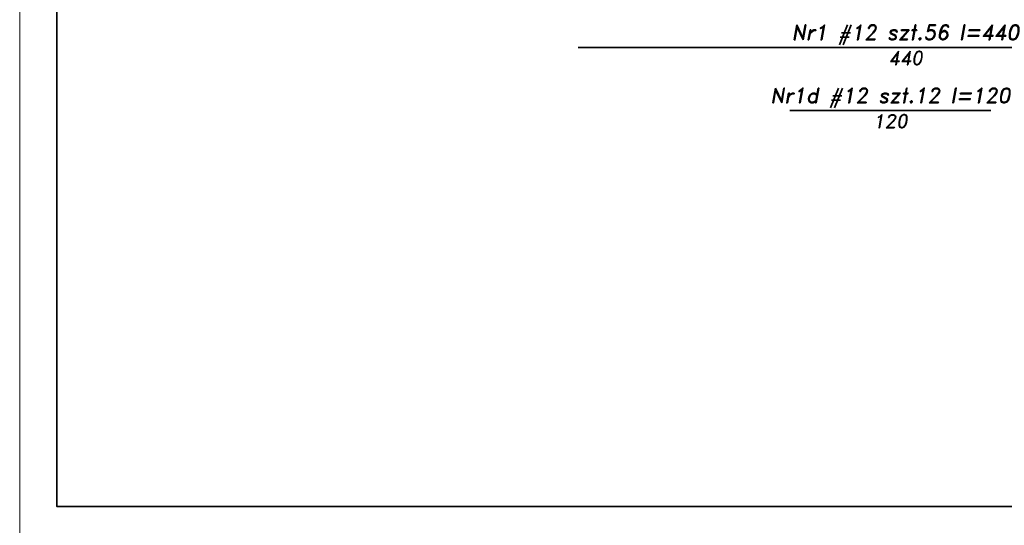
# Model space of a CAD drawing. Header units: millimetres. Extents: x 300938 to 312016, y 11971 to 20881.
# Tile 102 of 239: x 306266 to 306927, y 15854 to 16193. Entities that reach past the tile are written whole.
import ezdxf

# ---------------------------------------------------------------- set-up
doc = ezdxf.new("R2010")
doc.units = ezdxf.units.MM
for name, color, linetype, lineweight in [('konstrukcja', 3, 'Continuous', 35), ('konstrukcja wymiary', 1, 'Continuous', 13), ('opisy', 2, 'Continuous', 18), ('zbrojenie płyty', 141, 'Continuous', 35)]:
    doc.layers.add(name, color=color, linetype=linetype, lineweight=lineweight)
doc.styles.get("Standard").update_dxf_attribs({"font": 'romand.shx', "oblique": 10})

msp = doc.modelspace()

# ---------------------------------------------------------------- linework, layer by layer
at = {"layer": 'konstrukcja'}
msp.add_lwpolyline([(311991.285, 17916.794), (311991.285, 15866.794), (306291.285, 15866.794), (306291.285, 17916.794)], close=True, dxfattribs=at)
at = {"layer": 'konstrukcja wymiary'}
msp.add_lwpolyline([(312016.285, 17941.794), (312016.285, 15841.794), (306266.285, 15841.794), (306266.285, 17941.794)], close=True, dxfattribs=at)
at = {"layer": 'zbrojenie płyty'}
for p, q in [((306640.94, 16174.713), (307079.94, 16174.713)), ((306782.809, 16132.39), (306917.809, 16132.39))]:
    msp.add_line(p, q, dxfattribs=at)

# ---------------------------------------------------------------- texts
at = {"layer": 'opisy', "width": 253.11941, "attachment_point": 5}
for s, insert, char_height in [('Nr1 #12 szt.56 l=440', (306860.44, 16183.114), 9.99999), ('440', (306860.44, 16167.6), 9), ('Nr1d #12 szt.12 l=120', (306850.309, 16140.792), 9.99999), ('120', (306850.309, 16125.278), 9)]:
    msp.add_mtext(s, dxfattribs=dict(at, insert=insert, char_height=char_height))

doc.saveas('drawing.dxf')
